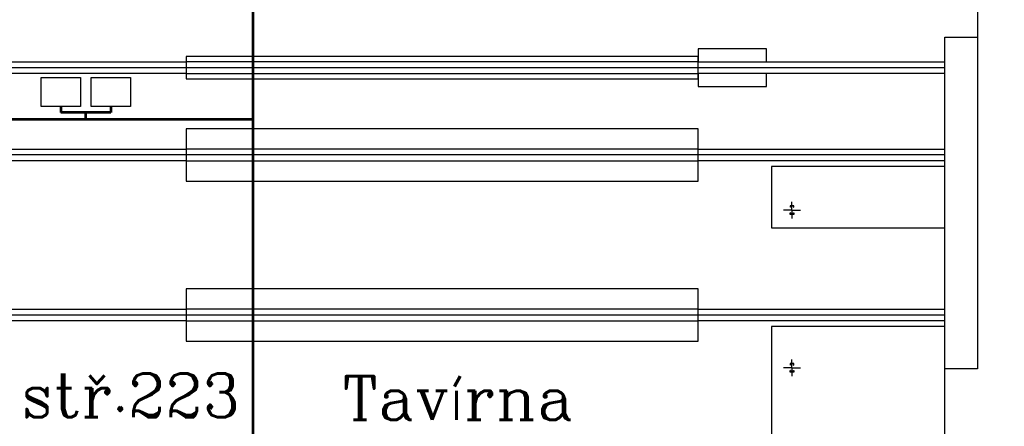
# Model space of a CAD drawing. Extents: x -1507204116 to 3732041488, y -170180604 to 62810664.
# Tile 45 of 54: x 105114 to 138955, y 18543 to 32517. Entities that reach past the tile are written whole.
import ezdxf

# ---------------------------------------------------------------- set-up
doc = ezdxf.new("R2010")
doc.units = 0
doc.header["$LTSCALE"] = 1000
doc.header["$MEASUREMENT"] = 0
for name, color, linetype in [('_-0', 7, 'CONTINUOUS'), ('_ZAŘÍZENÍ', 7, 'CONTINUOUS'), ('SCALA', 140, 'CONTINUOUS'), ('SLABA', 8, 'CONTINUOUS')]:
    doc.layers.add(name, color=color, linetype=linetype)
doc.styles.add('ROMANC', font='romanc')
doc.styles.get("Standard").update_dxf_attribs({"font": 'ROMANS.shx', "height": 10})

# ---------------------------------------------------------------- blocks, each defined once
blk = doc.blocks.new('GENDIN-1026-0EJH7R7-0305')
at = {"layer": '_-0'}
for p, q in [((0, 120), (55, 120)), ((0, 0), (0, 120)), ((55, 0), (0, 0)), ((7, 101.051246), (7, 18.948754)), ((50.858853, 112.868708), (15.282293, 110.022583)), ((15.282293, 9.977417), (50.858853, 7.131292)), ((55, 120), (55, 117.354377)), ((55, 2.645623), (55, 0))]:
    blk.add_line(p, q, dxfattribs=at)
for centre, radius, start, end in [((16, 101.051246), 9, 94.573921, 180), ((16, 18.948754), 9, 180, 265.426079), ((50.5, 117.354377), 4.5, 274.573913, 0), ((50.5, 2.645623), 4.5, 0, 85.426087)]:
    blk.add_arc(centre, radius, start, end, dxfattribs=at)
at = {"layer": '_-0', "flags": 9}
blk.add_attdef('POWER_DIM', (0, 0), '', height=3.5, dxfattribs=at)

msp = doc.modelspace()

# ---------------------------------------------------------------- linework, layer by layer
at = {"layer": '_ZAŘÍZENÍ', "color": 0, "lineweight": -2}
for p, q in [((136913, 30867), (99083, 30867)), ((136913, 27867), (99083, 27867)), ((131658, 25974), (131658, 26262)), ((131658, 25974), (131370, 25974)), ((131658, 25974), (131658, 25686)), ((131658, 25974), (131946, 25974)), ((136913, 22367), (99083, 22367)), ((131658, 20554), (131658, 20842)), ((131658, 20554), (131370, 20554)), ((131658, 20554), (131658, 20266)), ((131658, 20554), (131946, 20554))]:
    msp.add_line(p, q, dxfattribs=at)
for points in [[(140733, 26045), (140733, 36617), (138033, 36617), (138033, 20517)], [(128433, 31067), (110833, 31067)], [(128433, 31067), (136913, 31067)], [(110833, 30667), (128433, 30667)], [(136913, 30667), (128433, 30667)], [(128433, 28067), (110833, 28067)], [(128433, 28067), (136913, 28067)], [(110833, 27667), (128433, 27667)], [(136913, 27667), (128433, 27667)], [(128433, 22567), (110833, 22567)], [(128433, 22567), (136913, 22567)], [(110833, 22167), (128433, 22167)], [(136913, 22167), (128433, 22167)]]:
    msp.add_lwpolyline(points, dxfattribs=at)
for points in [[(138033, 31917), (138033, 20517), (136913, 20517), (136913, 31917)], [(130783, 31067), (130783, 31517), (128433, 31517), (128433, 31067)], [(128433, 30482), (128433, 31252), (110833, 31252), (110833, 30482)], [(130783, 30217), (130783, 30667), (128433, 30667), (128433, 30217)], [(128433, 26967), (128433, 28767), (110833, 28767), (110833, 26967)], [(136913, 25367), (136913, 27467), (130958, 27467), (130958, 25367)], [(128433, 21467), (128433, 23267), (110833, 23267), (110833, 21467)], [(136913, 16767), (136913, 21967), (130958, 21967), (130958, 16767)]]:
    msp.add_lwpolyline(points, close=True, dxfattribs=at)
at = {"layer": '_ZAŘÍZENÍ', "color": 0}
for points in [[(99083, 31067), (110833, 31067)], [(110833, 30667), (99083, 30667)], [(99083, 28067), (110833, 28067)], [(110833, 27667), (99083, 27667)], [(99083, 22567), (110833, 22567)], [(110833, 22167), (99083, 22167)]]:
    msp.add_lwpolyline(points, dxfattribs=at)
at = {"layer": 'SCALA', "color": 4, "lineweight": 53}
for p, q in [((113124, 42612), (113126, 13502)), ((106527, 29529), (106527, 29329)), ((108251, 29529), (108251, 29329)), ((108251, 29329), (106527, 29329)), ((107391, 29087), (107391, 29329)), ((107391, 29087), (104479, 29087)), ((113126, 29087), (107391, 29087))]:
    msp.add_line(p, q, dxfattribs=at)
at = {"layer": 'SLABA', "color": 0, "linetype": 'ByBlock', "lineweight": -2}
for p, q in [((105852, 30529), (107202, 30529)), ((105852, 29529), (105852, 30529)), ((107202, 30529), (107202, 29529)), ((107576, 30529), (108926, 30529)), ((107576, 29529), (107576, 30529)), ((108926, 30529), (108926, 29529)), ((107202, 29529), (105852, 29529)), ((108926, 29529), (107576, 29529))]:
    msp.add_line(p, q, dxfattribs=at).dxf.unprotected_set("ltscale", 0)

# ---------------------------------------------------------------- block references
at = {"layer": '_ZAŘÍZENÍ', "color": 0, "lineweight": -2, "xscale": -1, "rotation": 90}
for p in [(131718, 26124), (131718, 20704)]:
    msp.add_blockref('GENDIN-1026-0EJH7R7-0305', p, dxfattribs=at)
at = {"layer": '_ZAŘÍZENÍ', "color": 0, "lineweight": -2, "rotation": 90}
for p in [(131718, 25824), (131718, 20404)]:
    msp.add_blockref('GENDIN-1026-0EJH7R7-0305', p, dxfattribs=at)

# ---------------------------------------------------------------- texts
at = {"layer": '_ZAŘÍZENÍ', "color": 0, "linetype": 'Continuous', "style": 'ROMANC'}
msp.add_text('stř.223', height=1500, dxfattribs=at).set_placement((105164, 18856))
at = {"layer": '_ZAŘÍZENÍ', "color": 0, "lineweight": -2, "style": 'ROMANC'}
msp.add_text('Tavírna', height=1500, dxfattribs=at).set_placement((116203, 18763))

doc.saveas('drawing.dxf')
